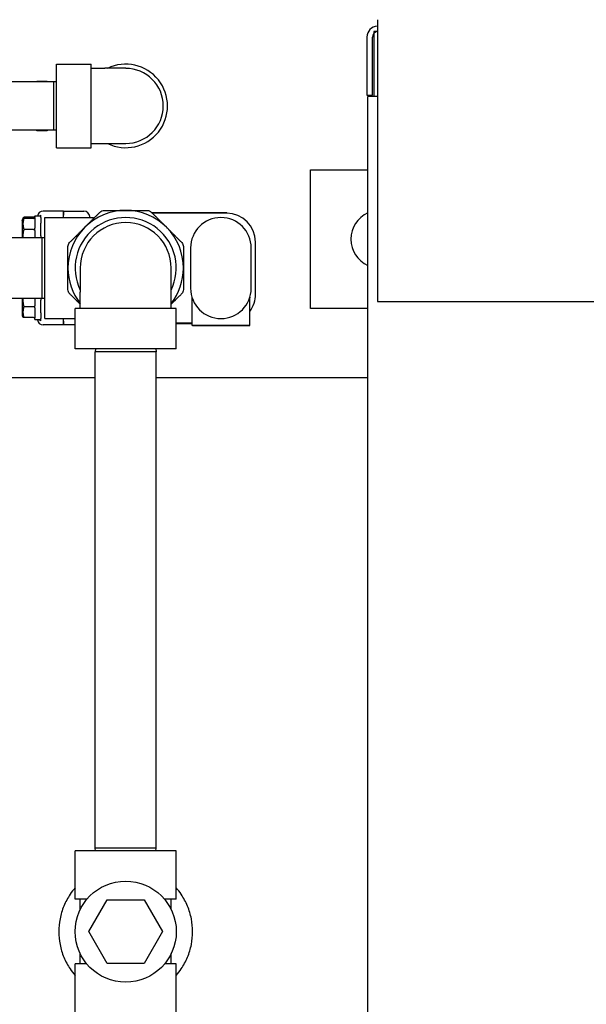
# Model space of a CAD drawing. Header units: inches. Extents: x 12 to 564, y 10 to 374.
# Tile 100 of 159: x 204 to 216, y 309 to 331. Entities that reach past the tile are written whole.
import ezdxf

# ---------------------------------------------------------------- set-up
doc = ezdxf.new("R2010")
doc.units = ezdxf.units.IN
doc.header["$LTSCALE"] = 16
doc.header["$MEASUREMENT"] = 0
doc.layers.add('Visible (ANSI)', color=7, linetype='Continuous', lineweight=30)

msp = doc.modelspace()

# ---------------------------------------------------------------- linework, layer by layer
at = {"layer": 'Visible (ANSI)'}
for p, q in [((211.819, 330.55), (211.819, 330.341)), ((211.814, 330.295), (211.746, 330.295)), ((211.746, 330.295), (211.746, 328.883)), ((211.819, 330.341), (211.819, 324.446)), ((211.595, 330.175), (211.595, 328.915)), ((211.715, 328.915), (211.715, 330.175)), ((204.871, 327.777), (204.871, 329.587)), ((204.871, 329.587), (205.621, 329.587)), ((205.621, 327.777), (205.621, 329.587)), ((205.621, 329.497), (205.921, 329.497)), ((206.371, 329.497), (205.921, 329.497)), ((204.808, 329.207), (188.102, 329.207)), ((204.433, 329.214), (204.433, 329.207)), ((204.67, 329.214), (204.447, 329.214)), ((204.683, 329.207), (204.683, 329.214)), ((204.808, 329.207), (204.808, 328.157)), ((204.871, 329.206), (204.808, 329.207)), ((211.595, 328.915), (211.715, 328.915)), ((211.61, 255.957), (211.61, 328.883)), ((211.819, 328.883), (211.61, 328.883)), ((204.808, 328.157), (188.102, 328.157)), ((204.433, 328.157), (204.433, 328.151)), ((204.447, 328.151), (204.67, 328.151)), ((204.683, 328.151), (204.683, 328.157)), ((204.871, 328.159), (204.808, 328.157)), ((205.621, 327.868), (205.921, 327.868)), ((205.921, 327.868), (206.371, 327.868)), ((204.871, 327.777), (205.621, 327.777)), ((210.371, 327.296), (211.61, 327.296)), ((210.371, 324.296), (210.371, 327.296)), ((205.021, 326.402), (204.583, 326.402)), ((205.021, 326.318), (205.021, 326.402)), ((205.021, 326.402), (205.468, 326.402)), ((205.021, 326.402), (205.021, 326.318)), ((206.931, 326.377), (208.308, 326.377)), ((208.558, 326.357), (206.951, 326.357)), ((208.308, 326.377), (208.558, 326.377)), ((208.308, 326.357), (208.308, 326.377)), ((208.558, 326.357), (208.558, 326.377)), ((204.131, 326.201), (204.147, 326.233)), ((204.131, 326.201), (204.131, 325.827)), ((204.147, 326.233), (204.159, 326.258)), ((204.375, 326.27), (204.166, 326.27)), ((204.375, 326.244), (204.166, 326.244)), ((204.406, 326.295), (204.406, 326.275)), ((204.531, 326.295), (204.406, 326.295)), ((204.406, 326.255), (204.406, 326.032)), ((204.531, 326.295), (204.531, 326.313)), ((204.531, 326.268), (204.531, 326.295)), ((204.531, 326.263), (204.531, 326.268)), ((204.531, 326.263), (204.531, 326.142)), ((204.531, 325.868), (204.531, 326.142)), ((204.621, 324.075), (204.621, 326.265)), ((204.621, 326.265), (205.671, 326.265)), ((205.021, 326.265), (205.021, 326.318)), ((205.021, 326.265), (205.021, 326.318)), ((205.594, 326.265), (205.593, 326.286)), ((205.671, 326.238), (205.671, 326.265)), ((204.375, 326.008), (204.166, 326.008)), ((204.406, 325.987), (204.406, 325.827)), ((204.558, 325.827), (191.308, 325.827)), ((204.558, 325.827), (204.558, 324.512)), ((204.621, 325.826), (204.558, 325.827)), ((209.183, 324.607), (209.183, 325.732)), ((207.777, 325.607), (207.777, 324.732)), ((209.09, 324.732), (209.09, 325.607)), ((205.385, 325.17), (205.385, 324.645)), ((207.356, 324.645), (207.356, 325.17)), ((205.385, 324.295), (205.385, 324.645)), ((207.356, 324.295), (207.356, 324.645)), ((204.558, 324.512), (191.308, 324.512)), ((204.131, 324.512), (204.131, 324.139)), ((204.406, 324.512), (204.406, 324.353)), ((204.531, 324.198), (204.531, 324.472)), ((204.621, 324.514), (204.558, 324.512)), ((207.808, 323.93), (207.808, 324.526)), ((209.058, 323.93), (209.058, 324.526)), ((211.819, 324.446), (387.423, 324.446)), ((204.375, 324.332), (204.166, 324.332)), ((204.406, 324.308), (204.406, 324.085)), ((207.466, 324.295), (205.276, 324.295)), ((205.276, 323.42), (205.276, 324.295)), ((207.466, 323.42), (207.466, 324.295)), ((211.61, 324.296), (210.371, 324.296)), ((204.131, 324.139), (204.147, 324.107)), ((204.375, 324.096), (204.166, 324.096)), ((204.406, 324.065), (204.406, 324.045)), ((204.531, 324.045), (204.406, 324.045)), ((204.531, 324.198), (204.531, 324.077)), ((204.531, 324.072), (204.531, 324.077)), ((204.531, 324.045), (204.531, 324.072)), ((204.531, 324.027), (204.531, 324.045)), ((204.621, 324.075), (205.276, 324.075)), ((205.021, 324.022), (205.021, 324.075)), ((205.021, 324.022), (205.021, 324.075)), ((205.021, 323.937), (205.021, 324.022)), ((205.021, 324.022), (205.021, 323.937)), ((205.021, 323.937), (204.583, 323.937)), ((205.276, 323.937), (205.021, 323.937)), ((207.466, 323.982), (207.808, 323.982)), ((207.808, 323.962), (207.466, 323.962)), ((207.808, 323.93), (209.058, 323.93)), ((207.819, 323.92), (207.808, 323.93)), ((209.048, 323.92), (207.819, 323.92)), ((209.048, 323.92), (209.058, 323.93)), ((207.466, 323.42), (205.276, 323.42)), ((205.715, 323.42), (205.713, 323.357)), ((207.028, 323.357), (205.713, 323.357)), ((205.713, 312.607), (205.713, 323.357)), ((207.026, 323.42), (207.028, 323.357)), ((207.028, 312.607), (207.028, 323.357)), ((205.713, 322.795), (201.427, 322.795)), ((211.61, 322.795), (207.028, 322.795)), ((207.466, 312.545), (205.276, 312.545)), ((205.276, 311.495), (205.276, 312.545)), ((207.028, 312.607), (205.713, 312.607)), ((205.715, 312.545), (205.713, 312.607)), ((207.026, 312.545), (207.028, 312.607)), ((207.466, 311.495), (207.466, 312.545)), ((205.529, 311.495), (205.276, 311.495)), ((205.385, 311.272), (205.385, 311.495)), ((205.574, 310.795), (205.973, 311.485)), ((205.973, 311.485), (206.769, 311.485)), ((206.769, 311.485), (207.168, 310.795)), ((207.466, 311.495), (207.213, 311.495)), ((207.356, 311.272), (207.356, 311.495)), ((205.973, 310.105), (205.574, 310.795)), ((207.168, 310.795), (206.769, 310.105)), ((205.385, 310.095), (205.385, 310.318)), ((207.356, 310.095), (207.356, 310.318)), ((205.529, 310.095), (205.276, 310.095)), ((205.276, 309.045), (205.276, 310.095)), ((206.769, 310.105), (205.973, 310.105)), ((207.466, 310.095), (207.213, 310.095)), ((207.466, 309.045), (207.466, 310.095))]:
    msp.add_line(p, q, dxfattribs=at)
msp.add_circle((206.371, 310.795), 1.095, dxfattribs=at)
for centre, radius, start, end in [((211.834, 330.175), 0.239, 93.5953, 180), ((211.834, 330.175), 0.12, 97.2049, 180), ((211.814, 330.175), 0.12, 87.4447, 90), ((206.371, 328.682), 0.905, 244.1581, 115.8419), ((206.371, 328.682), 0.814, 270, 90), ((206.371, 325.17), 1.25, 90, 135), ((206.371, 325.17), 1.25, 45, 90), ((208.558, 325.732), 0.625, 0, 90), ((211.871, 325.796), 0.625, 114.668, 245.332), ((206.371, 325.17), 1.095, 334.1581, 205.8419), ((206.371, 325.17), 0.985, 0, 180), ((208.433, 325.607), 0.656, 0, 180), ((206.371, 325.17), 1.25, 135, 180), ((206.371, 325.17), 1.25, 0, 45), ((206.371, 325.17), 1.25, 180, 217.9638), ((206.371, 325.17), 1.25, 322.0362, 0), ((208.433, 324.732), 0.656, 180, 0), ((207.767, 324.526), 0.0417, 0, 17.2106), ((208.558, 324.607), 0.625, 323.1301, 0), ((209.1, 324.526), 0.0417, 162.7894, 180)]:
    msp.add_arc(centre, radius, start, end, dxfattribs=at)
for centre, major_axis, ratio, start_param, end_param in [((204.584, 326.277), (-0.065, 0.108), 0.99484, 5.745762, 7.172791), ((205.468, 326.277), (-0.009, 0.125), 0.996176, 4.712389, 6.213597), ((204.375, 326.306), (0, -0.0359), 0.869333, 0, 1.22415), ((204.375, 326.277), (0, -0.0327), 0.955553, 0, 1.22415), ((204.375, 326.011), (0.0312, 0), 0.100639, 4.712389, 5.936539), ((204.375, 324.329), (0.0312, 0), 0.100639, 0.346647, 1.570796), ((204.375, 324.063), (0, 0.0327), 0.955553, 5.059036, 6.283185), ((204.584, 324.063), (-0.065, -0.108), 0.99484, 5.39358, 6.820609)]:
    msp.add_ellipse(centre, major_axis=major_axis, ratio=ratio, start_param=start_param, end_param=end_param, dxfattribs=at)
for points, weights in [([(204.433, 329.214), (204.433, 329.214), (204.447, 329.214)], [1, 1.07185893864, 1.09776615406]), ([(204.67, 329.214), (204.683, 329.214), (204.683, 329.214)], [1.09776615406, 1.07185893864, 1]), ([(204.447, 328.151), (204.433, 328.151), (204.433, 328.151)], [1.09776615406, 1.07185893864, 1]), ([(204.683, 328.151), (204.683, 328.151), (204.67, 328.151)], [1, 1.07185893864, 1.09776615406]), ([(205.487, 326.054), (205.646, 326.213), (205.816, 326.383)], [1, 1.05512060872, 1.07707509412]), ([(205.905, 326.42), (206.145, 326.42), (206.371, 326.42)], [1.07707509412, 1.05512060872, 1]), ([(206.371, 326.42), (206.596, 326.42), (206.837, 326.42)], [1, 1.05512060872, 1.07707509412]), ([(206.925, 326.383), (207.095, 326.213), (207.255, 326.054)], [1.07707509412, 1.05512060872, 1]), ([(204.166, 326.244), (204.13, 326.126), (204.166, 326.008)], [1.04422863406, 1.20577136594, 1.04422863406]), ([(204.147, 326.233), (204.149, 326.238), (204.166, 326.244)], [1.12285543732, 1.11183872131, 1.04422863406]), ([(204.166, 326.27), (204.159, 326.254), (204.155, 326.239)], [1.04422863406, 1.0718474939, 1.09002239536]), ([(204.159, 326.258), (204.162, 326.264), (204.166, 326.27)], [1.06970791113, 1.05817173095, 1.04422863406]), ([(204.166, 326.008), (204.139, 325.912), (204.149, 325.827)], [1.04422863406, 1.15744484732, 1.11196731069]), ([(205.157, 325.724), (205.328, 325.894), (205.487, 326.054)], [1.07707509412, 1.05512060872, 1]), ([(207.255, 326.054), (207.414, 325.894), (207.584, 325.724)], [1, 1.05512060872, 1.07707509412]), ([(204.531, 325.868), (204.531, 325.848), (204.531, 325.827)], [0.99990433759, 0.999904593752, 0.999906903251]), ([(205.121, 325.17), (205.121, 325.395), (205.121, 325.636)], [1, 1.05512060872, 1.07707509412]), ([(207.621, 325.636), (207.621, 325.395), (207.621, 325.17)], [1.07707509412, 1.05512060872, 1]), ([(205.121, 324.704), (205.121, 324.945), (205.121, 325.17)], [1.07707509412, 1.05512060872, 1]), ([(207.621, 325.17), (207.621, 324.945), (207.621, 324.704)], [1, 1.05512060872, 1.07707509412]), ([(204.149, 324.512), (204.139, 324.428), (204.166, 324.332)], [1.11196731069, 1.15744484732, 1.04422863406]), ([(204.531, 324.512), (204.531, 324.492), (204.531, 324.472)], [0.999906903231, 0.999904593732, 0.999904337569]), ([(205.385, 324.388), (205.275, 324.498), (205.157, 324.616)], [1.03064588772, 1.06184298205, 1.07707509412]), ([(207.584, 324.616), (207.467, 324.498), (207.356, 324.388)], [1.07707509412, 1.06184298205, 1.03064588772]), ([(204.166, 324.332), (204.13, 324.214), (204.166, 324.096)], [1.04422863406, 1.20577136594, 1.04422863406]), ([(204.166, 324.096), (204.149, 324.102), (204.147, 324.107)], [1.04422863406, 1.11183872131, 1.12285543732])]:
    msp.add_rational_spline(points, weights, degree=2, dxfattribs=at)
for points, knots in [([(204.447, 329.214), (204.447, 329.214), (204.447, 329.214), (204.448, 329.213), (204.449, 329.211), (204.45, 329.207)], [1.21556033, 1.21556033, 1.21556033, 1.21556033, 1.23439683, 1.23439683, 1.31247862, 1.31247862, 1.31247862, 1.31247862]), ([(204.667, 329.207), (204.668, 329.211), (204.668, 329.213), (204.67, 329.214), (204.67, 329.214), (204.67, 329.214)], [0.6390663, 0.6390663, 0.6390663, 0.6390663, 0.71714809, 0.71714809, 0.73598459, 0.73598459, 0.73598459, 0.73598459]), ([(204.45, 328.157), (204.449, 328.154), (204.448, 328.152), (204.447, 328.151), (204.447, 328.151), (204.447, 328.151)], [1.44090299, 1.44090299, 1.44090299, 1.44090299, 1.51898478, 1.51898478, 1.53782128, 1.53782128, 1.53782128, 1.53782128]), ([(204.67, 328.151), (204.67, 328.151), (204.67, 328.151), (204.668, 328.152), (204.668, 328.154), (204.667, 328.157)], [0.41372364, 0.41372364, 0.41372364, 0.41372364, 0.43256014, 0.43256014, 0.51064193, 0.51064193, 0.51064193, 0.51064193]), ([(205.816, 326.383), (205.828, 326.395), (205.842, 326.404), (205.872, 326.416), (205.888, 326.42), (205.905, 326.42)], [1.2997286, 1.2997286, 1.2997286, 1.2997286, 1.420078, 1.420078, 1.5404275, 1.5404275, 1.5404275, 1.5404275]), ([(206.837, 326.42), (206.853, 326.42), (206.87, 326.416), (206.899, 326.404), (206.913, 326.395), (206.925, 326.383)], [1.2997286, 1.2997286, 1.2997286, 1.2997286, 1.420078, 1.420078, 1.5404275, 1.5404275, 1.5404275, 1.5404275]), ([(204.512, 326.295), (204.517, 326.301), (204.522, 326.306), (204.529, 326.311), (204.53, 326.312), (204.531, 326.313)], [0.7544309, 0.7544309, 0.7544309, 0.7544309, 0.83782619, 0.83782619, 0.85301482, 0.85301482, 0.85301482, 0.85301482]), ([(205.121, 325.636), (205.121, 325.653), (205.124, 325.669), (205.136, 325.698), (205.146, 325.713), (205.157, 325.724)], [1.2997286, 1.2997286, 1.2997286, 1.2997286, 1.420078, 1.420078, 1.5404275, 1.5404275, 1.5404275, 1.5404275]), ([(207.584, 325.724), (207.596, 325.713), (207.605, 325.698), (207.617, 325.669), (207.621, 325.653), (207.621, 325.636)], [0.39704, 0.39704, 0.39704, 0.39704, 0.5173895, 0.5173895, 0.6377389, 0.6377389, 0.6377389, 0.6377389]), ([(205.157, 324.616), (205.146, 324.627), (205.136, 324.642), (205.124, 324.671), (205.121, 324.687), (205.121, 324.704)], [1.2997286, 1.2997286, 1.2997286, 1.2997286, 1.420078, 1.420078, 1.5404275, 1.5404275, 1.5404275, 1.5404275]), ([(207.621, 324.704), (207.621, 324.687), (207.617, 324.671), (207.605, 324.642), (207.596, 324.627), (207.584, 324.616)], [1.2997286, 1.2997286, 1.2997286, 1.2997286, 1.420078, 1.420078, 1.5404275, 1.5404275, 1.5404275, 1.5404275]), ([(205.276, 311.744), (205.238, 311.7), (205.202, 311.653), (205.115, 311.524), (205.069, 311.439), (204.995, 311.26), (204.967, 311.167), (204.931, 310.98), (204.922, 310.886), (204.922, 310.704), (204.931, 310.61), (204.967, 310.423), (204.995, 310.329), (205.069, 310.151), (205.115, 310.065), (205.202, 309.937), (205.238, 309.89), (205.276, 309.846)], [14.137679, 14.137679, 14.137679, 14.137679, 14.571471, 14.571471, 15.265348, 15.265348, 15.959225, 15.959225, 16.653101, 16.653101, 17.346978, 17.346978, 18.040855, 18.040855, 18.734732, 18.734732, 19.168524, 19.168524, 19.168524, 19.168524]), ([(207.466, 309.846), (207.504, 309.89), (207.54, 309.937), (207.626, 310.065), (207.672, 310.151), (207.746, 310.329), (207.774, 310.423), (207.811, 310.61), (207.82, 310.704), (207.82, 310.886), (207.811, 310.98), (207.774, 311.167), (207.746, 311.26), (207.672, 311.439), (207.626, 311.524), (207.54, 311.653), (207.504, 311.7), (207.466, 311.744)], [3.035611, 3.035611, 3.035611, 3.035611, 3.469404, 3.469404, 4.16328, 4.16328, 4.857157, 4.857157, 5.551034, 5.551034, 6.244911, 6.244911, 6.938787, 6.938787, 7.632664, 7.632664, 8.066456, 8.066456, 8.066456, 8.066456])]:
    msp.add_open_spline(points, degree=3, knots=knots, dxfattribs=at)
for points in [[(204.404, 326.294), (204.405, 326.294), (204.406, 326.295), (204.406, 326.295)], [(204.406, 326.291), (204.406, 326.292), (204.405, 326.293), (204.404, 326.294)], [(204.404, 326.266), (204.405, 326.269), (204.406, 326.272), (204.406, 326.275)], [(204.406, 326.255), (204.406, 326.259), (204.405, 326.262), (204.404, 326.266)], [(204.404, 326.01), (204.405, 326.017), (204.406, 326.025), (204.406, 326.032)], [(204.406, 325.987), (204.406, 325.994), (204.405, 326.002), (204.404, 326.01)], [(204.404, 324.33), (204.405, 324.338), (204.406, 324.346), (204.406, 324.353)], [(204.406, 324.308), (204.406, 324.315), (204.405, 324.323), (204.404, 324.33)], [(204.404, 324.074), (204.405, 324.077), (204.406, 324.081), (204.406, 324.085)], [(204.406, 324.065), (204.406, 324.068), (204.405, 324.071), (204.404, 324.074)], [(204.531, 324.027), (204.524, 324.032), (204.517, 324.038), (204.512, 324.045)]]:
    msp.add_open_spline(points, degree=3, dxfattribs=at)

doc.saveas('drawing.dxf')
